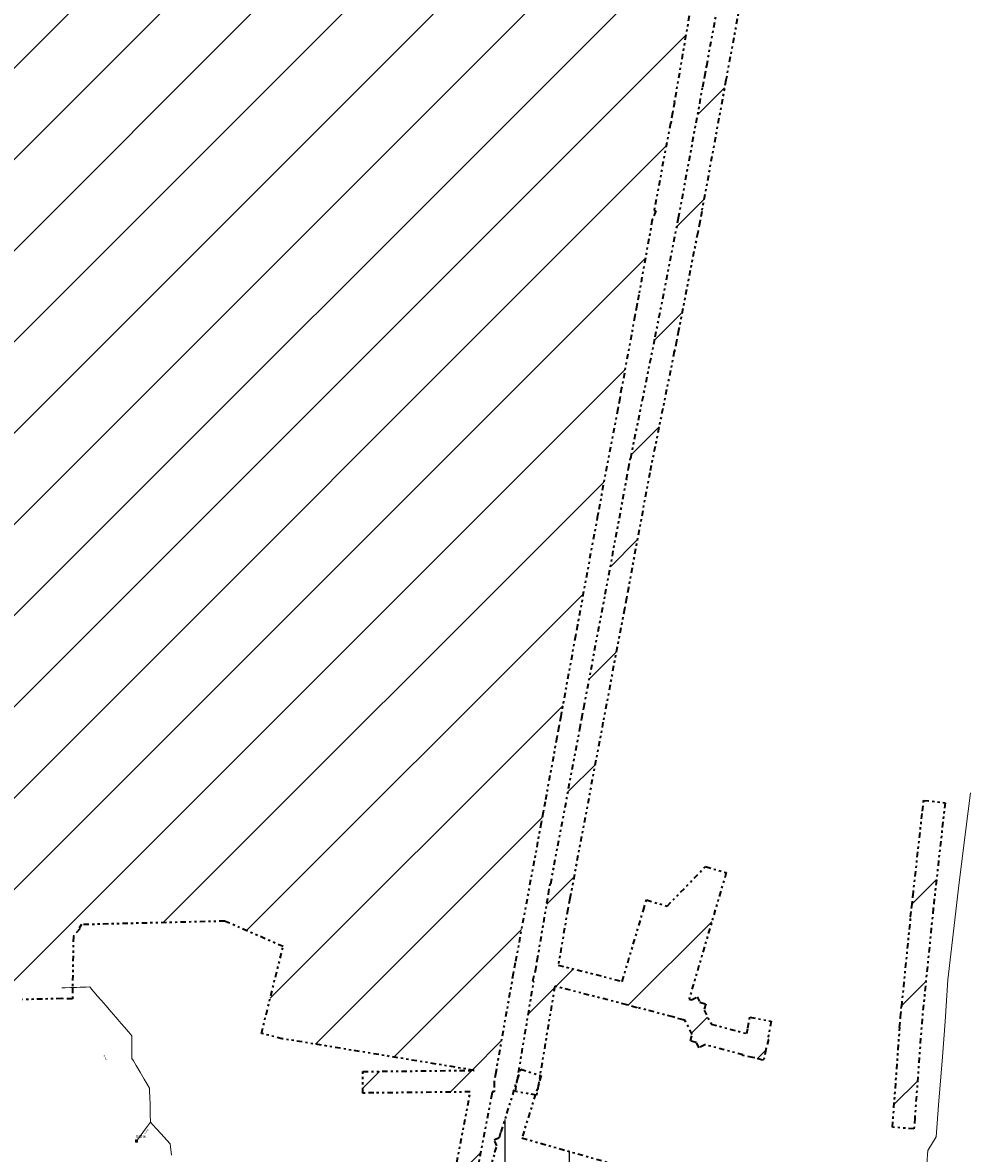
# Model space of a CAD drawing. Header units: metres. Extents: x 149823 to 166170, y 460676 to 475536.
# Tile 23 of 30: x 153946 to 154383, y 472823 to 473348. Entities that reach past the tile are written whole.
import ezdxf
from ezdxf.enums import TextEntityAlignment as Align
from ezdxf.lldxf.tags import DXFTag

# ---------------------------------------------------------------- set-up
doc = ezdxf.new("R2010")
doc.units = ezdxf.units.M
doc.linetypes.add('AL-TEKENBLADGRENS-SO', pattern=[11.5, 2.5, -1.5, 1, -1.5, 1, -1.5, 2.5])
doc.layers.add('2026 hatch', color=10, linetype='Continuous')
doc.layers.add('2028 hatch', color=160, linetype='Continuous')
for name, color, linetype, lineweight in [('B-OI-RI-PERSLEIDING-G', 210, 'RI-PERS-SO', 18), ('B-OI-RI-PERSLEIDING-T30', 210, 'Continuous', 35), ('B-OI-RI-PERSLEIDING_PUTNUMMER-T50', 210, 'Continuous', 50), ('B-OI-RI-PERSLEIDING_RIOOLPUT_POMPPUT-S-250', 210, 'Continuous', 18), ('X-XX-AL-TEKENBLADGRENS-CONTOUR_2026', 10, 'AL-TEKENBLADGRENS-SO', 35), ('X-XX-AL-TEKENBLADGRENS-CONTOUR_2028', 160, 'AL-TEKENBLADGRENS-SO', 35)]:
    doc.layers.add(name, color=color, linetype=linetype, lineweight=lineweight)
doc.styles.add('NLCS-ISO-M250-T30', font='NLCS-ISO.ttf', dxfattribs={"height": 0.75})
doc.styles.add('NLCS-ISO-M250-T50', font='NLCS-ISO.ttf', dxfattribs={"height": 1.25})
doc.styles.get("Standard").update_dxf_attribs({"font": 'simplex.shx'})
tags = doc.linetypes.add('RI-PERS-SO', pattern='A,7,-2,["P",Standard,S=1.8,R=0,X=-0.5,Y=-0.9],-2,7,-2,[102,NLCS.SHX,S=1,R=180,X=0,Y=0],-2', length=22).pattern_tags.tags
tags[6] = DXFTag(74, 10)
pattern_1 = [(225, (0, 0), (21.2047182, -21.2047182), [])]

# ---------------------------------------------------------------- blocks, each defined once
blk = doc.blocks.new('B-SRI-PUT_POMPPUT-SO')
for p, q in [((-1.7, -1), (0, 2)), ((0, 2), (1.7, -1)), ((1.7, -1), (-1.7, -1))]:
    blk.add_line(p, q)
blk.add_lwpolyline([(-2, -2), (2, -2), (2, 2), (-2, 2)], close=True)
blk.add_circle((0, 0), 2)

msp = doc.modelspace()

# ---------------------------------------------------------------- hatches: boundary and pattern name
at = {"layer": '2026 hatch', "transparency": 33554559}
h = msp.add_hatch(dxfattribs=at)
h.set_pattern_fill('ANSI31', color=256, scale=30, angle=225)
h.set_pattern_definition([(270, (0, 0), (30, -4e-15), [])])
h.paths.add_polyline_path([(153553.31, 472223.25), (153551.94, 472223.4), (153552.41, 472227.57), (153551.54, 472231.68), (153552.89, 472231.97), (153554.66, 472247.95), (153553.46, 472248.46), (153555.15, 472252.37), (153555.61, 472256.59), (153556.91, 472256.45), (153564.33, 472273.69), (153563.09, 472275.17), (153566.01, 472277.61), (153567.52, 472281.1), (153569.29, 472280.34), (153576.81, 472286.61), (153576.61, 472289.01), (153580.02, 472289.28), (153582.64, 472291.47), (153584.18, 472289.62), (153608.95, 472291.63), (153606.02, 472304.83), (153604.32, 472305.16), (153605.08, 472309.04), (153604.22, 472312.9), (153605.91, 472313.28), (153614.3, 472356.09), (153613.71, 472356.29), (153615.21, 472360.71), (153616.11, 472365.29), (153616.72, 472365.17), (153632.32, 472411.14), (153630.96, 472413.54), (153633.65, 472415.07), (153634.65, 472418), (153637.26, 472417.12), (153640.96, 472419.23), (153641.89, 472422.13), (153644.57, 472421.27), (153647.01, 472422.66), (153648.51, 472420.01), (153650.82, 472419.27), (153663.8, 472458.45), (153663.65, 472458.51), (153664.7, 472461.36), (153655.97, 472482.17), (153655.94, 472482.16), (153655.07, 472484.28), (153638.28, 472487.45), (153633.37, 472488.38), (153635.23, 472498.21), (153658.11, 472493.89), (153661.33, 472495.24), (153661.34, 472495.21), (153669.18, 472498.45), (153680.5, 472530.42), (153680.5, 472530.42), (153682.17, 472535.13), (153683.84, 472539.84), (153683.84, 472539.84), (153695.21, 472571.95), (153705.22, 472602.43), (153705.18, 472602.45), (153706.78, 472607.16), (153708.33, 472611.89), (153708.37, 472611.88), (153719.01, 472643.34), (153718.95, 472643.37), (153720.61, 472648.05), (153722.2, 472652.75), (153722.26, 472652.73), (153722.29, 472652.79), (153726.97, 472651.13), (153731.67, 472649.54), (153731.65, 472649.48), (153749.94, 472643), (153749.96, 472643.04), (153754.63, 472641.33), (153759.32, 472639.67), (153759.31, 472639.63), (153785.86, 472629.93), (153790.55, 472628.27), (153790.53, 472628.22), (153790.58, 472628.2), (153788.88, 472623.53), (153780.68, 472600.28), (153781.19, 472600.03), (153779.11, 472595.81), (153777.54, 472591.38), (153777.01, 472591.57), (153759.11, 472555.38), (153746.21, 472518.95), (153731.88, 472475.64), (153737.5, 472461.01), (153766.88, 472455.06), (153771.7, 472454.32), (153771.66, 472454.09), (153771.89, 472454.05), (153770.92, 472449.26), (153766.29, 472419.08), (153766.33, 472419.08), (153766.3, 472418.92), (153770.63, 472418.08), (153770.55, 472417.63), (153816.65, 472404.04), (153850.03, 472394.29), (153850.04, 472394.31), (153854.82, 472392.89), (153859.61, 472391.49), (153859.6, 472391.47), (153892.86, 472381.58), (153938.03, 472368.52), (153981.51, 472356.46), (154005.21, 472357.68), (154005.32, 472358.52), (154009.82, 472357.91), (154014.35, 472358.14), (154014.39, 472357.3), (154030.59, 472355.12), (154030.67, 472355.51), (154035.35, 472354.47), (154040.09, 472353.83), (154040.04, 472353.43), (154063.85, 472348.13), (154071.61, 472388.39), (154079.14, 472429.15), (154078.87, 472429.22), (154079.86, 472433.27), (154079.78, 472433.28), (154080.72, 472438.13), (154081.54, 472443), (154081.66, 472442.98), (154088.12, 472476.17), (154094.93, 472517.41), (154094.83, 472517.43), (154095.73, 472522.29), (154096.54, 472527.18), (154096.64, 472527.16), (154104.21, 472567.9), (154112.01, 472611.13), (154111.99, 472611.13), (154112.03, 472611.37), (154111.8, 472611.42), (154112.91, 472616.16), (154113.78, 472620.96), (154113.79, 472620.95), (154119.38, 472651.34), (154119.34, 472651.34), (154120.28, 472656.24), (154121.18, 472661.14), (154121.21, 472661.13), (154127.52, 472694.08), (154127.46, 472694.09), (154128.45, 472698.96), (154129.38, 472703.84), (154129.45, 472703.82), (154132.54, 472718.95), (154131.26, 472719.73), (154133.41, 472723.24), (154134.24, 472727.28), (154135.7, 472726.98), (154138.54, 472731.61), (154102.09, 472740.12), (154098.08, 472711.07), (154097.95, 472709.18), (154097.61, 472704.19), (154087.63, 472704.88), (154087.79, 472707.27), (154087.46, 472707.32), (154088.13, 472712.1), (154088.46, 472716.91), (154088.79, 472716.89), (154092.31, 472742.4), (154091.88, 472742.5), (154092.97, 472747.15), (154093.62, 472751.87), (154094.05, 472751.81), (154094.15, 472752.24), (154098.8, 472751.16), (154103.53, 472750.5), (154103.46, 472750.07), (154136.56, 472742.34), (154142.5, 472769.02), (154143.58, 472773.9), (154150.95, 472772.26), (154152.74, 472779.77), (154152.48, 472779.85), (154153.86, 472784.51), (154154.98, 472789.24), (154155.24, 472789.18), (154165.34, 472823.36), (154165.27, 472823.39), (154166.2, 472826.36), (154164.93, 472829.22), (154167.37, 472830.3), (154168.1, 472832.86), (154168.14, 472832.84), (154168.15, 472832.89), (154168.22, 472832.87), (154175.79, 472857.22), (154177.27, 472861.99), (154186.82, 472859.02), (154177.83, 472830.08), (154218.92, 472818.36), (154263.18, 472806.95), (154304.61, 472796.46), (154304.62, 472796.5), (154309.44, 472795.24), (154314.26, 472794.02), (154314.25, 472793.98), (154352.42, 472783.97), (154356.93, 472783.68), (154356.87, 472782.82), (154357.95, 472782.54), (154362.79, 472781.29), (154360.29, 472771.61), (154356.23, 472772.66), (154353.1, 472723.14), (154353.15, 472723.14), (154353.09, 472722.34), (154353.87, 472722.14), (154352.76, 472717.74), (154352.47, 472713.2), (154352.43, 472713.21), (154349.84, 472677.1), (154349.48, 472672.11), (154337.02, 472615.53), (154337.06, 472611.36), (154337.1, 472606.95), (154337.34, 472581.3), (154338.6, 472581.18), (154343.57, 472580.68), (154342.58, 472570.73), (154336.8, 472571.3), (154336.79, 472571.25), (154336.57, 472571.27), (154330.11, 472530.23), (154324.17, 472487.81), (154324.18, 472487.81), (154323.48, 472482.86), (154322.79, 472477.91), (154322.79, 472477.91), (154317.8, 472442.4), (154317.83, 472442.4), (154317.1, 472437.47), (154316.45, 472432.81), (154316.74, 472432.78), (154310.43, 472384.06), (154310.48, 472384.05), (154310.44, 472383.73), (154311.04, 472383.58), (154311, 472383.44), (154312.16, 472383.11), (154316.97, 472381.76), (154314.26, 472372.13), (154309.02, 472373.61), (154303.47, 472334.06), (154303.48, 472334.06), (154302.78, 472329.11), (154302.09, 472324.16), (154302.08, 472324.16), (154298.39, 472298.06), (154297.69, 472293.11), (154287.79, 472294.51), (154237.45, 472302.12), (154227.58, 472303.75), (154166.2, 472316.33), (154159.48, 472266.84), (154156.77, 472247.6), (154156.82, 472247.6), (154156.08, 472242.68), (154155.38, 472237.75), (154155.33, 472237.76), (154149.41, 472198.6), (154194.01, 472188.27), (154194.01, 472188.28), (154198.87, 472187.14), (154203.74, 472186.02), (154203.73, 472186.01), (154231.04, 472179.61), (154231.05, 472179.63), (154235.9, 472178.48), (154240.76, 472177.34), (154240.76, 472177.32), (154272.3, 472169.84), (154272.38, 472170.1), (154277.04, 472168.72), (154281.77, 472167.59), (154281.71, 472167.33), (154282.92, 472166.97), (154280.07, 472157.38), (154274.46, 472159.05), (154233.61, 472168.74), (154196.6, 472177.41), (154148.47, 472188.55), (154146.44, 472148.3), (154146.49, 472148.3), (154146.19, 472143.33), (154145.94, 472138.36), (154145.89, 472138.37), (154143.74, 472102.7), (154141.82, 472067.31), (154190.53, 472071.98), (154228.84, 472082.64), (154259.95, 472098.56), (154260.48, 472101.11), (154263.65, 472100.46), (154266.53, 472101.93), (154267.72, 472099.61), (154270.27, 472099.08), (154269.61, 472095.91), (154271.08, 472093.03), (154268.76, 472091.84), (154264.76, 472072.58), (154262.23, 472058.07), (154251.73, 472010.93), (154250.65, 472006.05), (154240.88, 472008.22), (154252.42, 472060.01), (154254.94, 472074.46), (154257.33, 472085.99), (154236.57, 472075.37), (154236.82, 472074.48), (154232.49, 472073.28), (154228.49, 472071.23), (154228.07, 472072.05), (154196.83, 472063.36), (154196.9, 472062.55), (154192.37, 472062.11), (154187.97, 472060.89), (154187.76, 472061.67), (154141.28, 472057.21), (154141.24, 472056.52), (154136.71, 472056.77), (154070.76, 472050.19), (154070.75, 472049.6), (154066.06, 472049.72), (154061.4, 472049.25), (154061.34, 472049.84), (154058.95, 472049.9), (154057.09, 472040.78), (154024.18, 472047.48), (154023.4, 472044.13), (154022.82, 472041.62), (154022.47, 472039.55), (154022.34, 472039.58), (154022.27, 472039.26), (154017.07, 472040.47), (154008.92, 472041.85), (154008.89, 472041.69), (154008.81, 472041.7), (154008.79, 472041.63), (154004.03, 472042.68), (153999.23, 472043.5), (153999.26, 472043.66), (153972.38, 472049.16), (153972.38, 472049.14), (153967.5, 472050.17), (153962.61, 472051.17), (153962.62, 472051.19), (153917.77, 472060.62), (153871.1, 472070.13), (153843.95, 472060.22), (153840.23, 472057.54), (153836.17, 472054.62), (153830.33, 472062.73), (153835.59, 472066.52), (153835.18, 472067.66), (153839.23, 472069.14), (153842.72, 472071.66), (153843.43, 472070.67), (153866.37, 472079.05), (153866.81, 472081.21), (153870.32, 472080.49), (153873.69, 472081.72), (153874.45, 472079.65), (153914.91, 472071.41), (153914.92, 472071.44), (153919.79, 472070.42), (153924.68, 472069.42), (153924.67, 472069.39), (153969.53, 472059.96), (154001.14, 472053.48), (154001.65, 472055.87), (154002.69, 472060.76), (154012.47, 472058.69), (154011.15, 472052.47), (154011.19, 472052.46), (154011.01, 472051.64), (154014.57, 472051.04), (154015.34, 472054.33), (154015.43, 472054.97), (154015.68, 472056.38), (154015.8, 472061.01), (154016.45, 472060.99), (154020.51, 472085.71), (154015.01, 472089.13), (153969.62, 472097.78), (153969.38, 472097.1), (153965.03, 472098.65), (153960.5, 472099.52), (153960.63, 472100.22), (153920.83, 472114.37), (153920.49, 472113.74), (153916.43, 472115.94), (153912.08, 472117.48), (153912.32, 472118.16), (153872.38, 472139.73), (153871.12, 472138.69), (153868.56, 472141.79), (153865.01, 472143.7), (153865.79, 472145.14), (153835.54, 472181.69), (153807.26, 472211.62), (153806.16, 472211.05), (153804.19, 472214.87), (153801.24, 472217.99), (153802.13, 472218.84), (153798.37, 472226.12), (153796.79, 472225.95), (153796.37, 472229.99), (153794.5, 472233.59), (153795.91, 472234.32), (153792.38, 472267.83), (153791.85, 472272.8), (153801.8, 472273.85), (153806.11, 472232.91), (153812.42, 472220.72), (153839.7, 472191.84), (153839.95, 472192.05), (153843.03, 472188.32), (153846.35, 472184.81), (153846.12, 472184.59), (153875.02, 472149.66), (153920.51, 472125.1), (153967.66, 472108.33), (154014.43, 472099.42), (154015.26, 472100.76), (154018.71, 472098.61), (154022.48, 472097.89), (154028.25, 472133.69), (154028.25, 472133.69), (154029.04, 472138.63), (154029.84, 472143.56), (154029.84, 472143.56), (154037.62, 472191.6), (154044.01, 472232.77), (154043.98, 472232.77), (154044.77, 472237.7), (154045.54, 472242.62), (154045.57, 472242.62), (154051.71, 472280.76), (154051.62, 472280.78), (154052.5, 472285.65), (154053.29, 472290.54), (154053.38, 472290.53), (154061.99, 472338.16), (154061.93, 472338.17), (154061.96, 472338.31), (154033.59, 472344.62), (154009.4, 472347.88), (153984.81, 472346.62), (153984.44, 472345.27), (153980.4, 472346.39), (153976.22, 472346.18), (153976.14, 472347.57), (153940.1, 472357.57), (153940.09, 472357.52), (153935.31, 472358.9), (153930.52, 472360.23), (153930.53, 472360.28), (153894.83, 472370.6), (153894.82, 472370.56), (153890.04, 472371.98), (153885.26, 472373.37), (153885.27, 472373.4), (153851.99, 472383.3), (153818.63, 472393.05), (153818.62, 472393.04), (153813.83, 472394.45), (153809.04, 472395.85), (153809.04, 472395.86), (153764.7, 472408.93), (153757.79, 472365.75), (153750.87, 472315.83), (153753.78, 472271.82), (153763.4, 472232.35), (153764.58, 472227.5), (153754.87, 472225.13), (153696.12, 472204.27), (153693.3, 472203.51), (153689.3, 472202.43), (153669.56, 472197.12), (153669.5, 472195.78), (153665.28, 472195.96), (153661.2, 472194.87), (153660.85, 472196.16), (153643.87, 472196.9), (153642.69, 472195.1), (153639.66, 472197.08), (153636.04, 472197.24), (153636.13, 472199.4), (153633.56, 472201.09), (153632.13, 472199.12), (153633.01, 472197.35), (153629.63, 472195.67), (153627.42, 472192.62), (153625.82, 472193.78), (153610.99, 472186.42), (153611.2, 472185.15), (153607, 472184.44), (153603.19, 472182.55), (153602.61, 472183.7), (153585.94, 472180.9), (153584.78, 472178.67), (153581.84, 472180.21), (153578.56, 472179.66), (153578.15, 472182.14), (153563.63, 472189.74), (153560.5, 472189.08), (153559.95, 472191.66), (153557.61, 472192.89), (153559.1, 472195.73)])
h.paths.add_polyline_path([(154129.29, 472442.7), (154174.29, 472442.7), (154174.29, 472461.45), (154129.29, 472461.45)], flags=24)
h.paths.add_polyline_path([(154041.46, 472424.62), (154295.84, 472424.62), (154295.84, 472449), (154041.46, 472449)], flags=25)
at = {"layer": '2028 hatch', "transparency": 33554559}
h = msp.add_hatch(dxfattribs=at)
h.set_pattern_fill('ANSI31', color=256, scale=29.988, angle=180)
h.set_pattern_definition(pattern_1)
h.paths.add_polyline_path([(154182.96, 472903.14), (154184.15, 472907.78), (154184.94, 472912.5), (154184.95, 472912.49), (154190.15, 472943.3), (154190.99, 472948.23), (154191.22, 472948.2), (154204.76, 473020.2), (154204.76, 473020.2), (154205.69, 473025.11), (154206.61, 473030.03), (154206.61, 473030.03), (154216.56, 473082.73), (154226.52, 473136.27), (154226.44, 473136.28), (154227.43, 473141.14), (154228.33, 473146.02), (154228.41, 473146.01), (154239.8, 473202.33), (154250.65, 473257.61), (154261.89, 473318.56), (154261.89, 473318.56), (154262.8, 473323.48), (154263.71, 473328.39), (154263.71, 473328.39), (154272.23, 473374.54), (154280.51, 473420.97), (154280.39, 473420.99), (154281.55, 473426.84), (154282.26, 473430.83), (154282.34, 473430.82), (154291.48, 473476.8), (154291.42, 473476.82), (154292.45, 473481.67), (154293.42, 473486.54), (154293.48, 473486.53), (154294.84, 473492.93), (154307.21, 473552.53), (154310.29, 473567.51), (154310.03, 473567.58), (154311.2, 473572.01), (154316.33, 473625.54), (154315.94, 473625.61), (154316.79, 473630.32), (154317.25, 473635.09), (154317.65, 473635.05), (154325.93, 473680.8), (154325.92, 473680.81), (154326.82, 473685.72), (154327.71, 473690.63), (154327.72, 473690.63), (154336.87, 473740.37), (154345.53, 473790.04), (154345.33, 473790.09), (154346.37, 473794.87), (154347.21, 473799.69), (154347.41, 473799.66), (154355.38, 473836.29), (154355.24, 473836.32), (154356.43, 473841.1), (154357.05, 473843.98), (154356.78, 473844.07), (154358.26, 473848.54), (154365.62, 473884.34), (154365.58, 473884.35), (154366.62, 473889.22), (154367.62, 473894.09), (154367.66, 473894.09), (154377.33, 473939.24), (154377.14, 473939.29), (154378.36, 473944.03), (154379.38, 473948.82), (154379.58, 473948.78), (154387.95, 473981.22), (154387.54, 473981.37), (154387.66, 473981.7), (154387.34, 473981.85), (154389.19, 473986.05), (154390.34, 473990.49), (154390.75, 473990.38), (154390.9, 473990.79), (154391.23, 473990.67), (154400.76, 474012.25), (154399.88, 474015.3), (154402.44, 474016.04), (154403.52, 474018.48), (154403.92, 474018.3), (154403.44, 474020.44), (154435.39, 474068.32), (154473.82, 474079.36), (154513.3, 474091.13), (154546.36, 474115.43), (154557.61, 474127.76), (154568.2, 474144.49), (154579.72, 474174.15), (154595.14, 474217.86), (154596.81, 474222.57), (154615.57, 474222.7), (154625.08, 474219.59), (154665.46, 474198.69), (154664.1, 474200.13), (154666.85, 474202.71), (154669.95, 474205.62), (154671.52, 474207.11), (154675.17, 474210.53), (154682.02, 474203.25), (154675.49, 474197.11), (154676.91, 474190.27), (154713.6, 474150.7), (154713.61, 474150.71), (154716.99, 474147.05), (154720.39, 474143.4), (154720.38, 474143.39), (154720.39, 474143.38), (154720.38, 474143.37), (154750.51, 474110.71), (154750.52, 474110.72), (154753.89, 474107.05), (154757.28, 474103.39), (154757.27, 474103.38), (154757.28, 474103.37), (154757.27, 474103.36), (154778.94, 474079.75), (154782.32, 474076.06), (154791.21, 474061.63), (154791.37, 474061.47), (154791.55, 474061.62), (154794.73, 474057.92), (154805.5, 474046.57), (154809.04, 474043.24), (154808.92, 474043.11), (154840.45, 474011.22), (154844.15, 474008.36), (154843.77, 474007.87), (154844.2, 474007.43), (154840.88, 474004.15), (154826.36, 473985.39), (154843.99, 473953.05), (154846.92, 473951.98), (154845.98, 473949.41), (154847.29, 473947), (154844.56, 473945.51), (154842.07, 473938.68), (154843.33, 473936.1), (154840.65, 473934.79), (154839.63, 473931.99), (154836.92, 473932.98), (154830.9, 473930.04), (154830.01, 473927.31), (154827.18, 473928.23), (154824.5, 473926.93), (154823.24, 473929.52), (154807.39, 473934.69), (154801.74, 473917.26), (154800.2, 473912.5), (154790.69, 473915.58), (154724.04, 473929.41), (154720.92, 473919.91), (154666.23, 473937.9), (154622.82, 473951.87), (154623.17, 473937.81), (154623.97, 473937.69), (154623.29, 473933.19), (154623.4, 473928.63), (154622.59, 473928.61), (154621.13, 473919), (154617.24, 473876.22), (154617.31, 473876.22), (154617.06, 473873.8), (154618.87, 473872.19), (154616.65, 473869.67), (154616.34, 473866.33), (154616.28, 473866.33), (154613.28, 473837.62), (154614.22, 473837.56), (154613.59, 473827.58), (154612.46, 473827.66), (154612.19, 473822.96), (154613.01, 473822.76), (154611.91, 473818.35), (154611.65, 473813.82), (154610.8, 473813.87), (154610.21, 473811.49), (154610.21, 473811.49), (154609, 473806.64), (154607.8, 473801.79), (154607.8, 473801.79), (154606.69, 473797.33), (154606.87, 473797.28), (154606.34, 473795.45), (154606.68, 473795.34), (154605.23, 473790.92), (154604.41, 473786.34), (154603.77, 473786.45), (154592.33, 473751.45), (154592.34, 473751.45), (154590.78, 473746.71), (154589.23, 473741.96), (154589.22, 473741.97), (154578.32, 473708.94), (154579.32, 473708.28), (154576.93, 473704.69), (154572.63, 473691.42), (154572.66, 473691.41), (154571.09, 473686.67), (154569.56, 473681.93), (154569.53, 473681.94), (154561.54, 473657.82), (154547.47, 473614.73), (154548.02, 473614.46), (154546, 473610.25), (154544.55, 473605.8), (154543.97, 473605.99), (154537.64, 473592.73), (154537.8, 473592.65), (154535.56, 473588.37), (154533.62, 473583.95), (154533.47, 473584.01), (154533.4, 473583.87), (154533.24, 473583.95), (154528.72, 473575.33), (154527.59, 473571.04), (154527.38, 473571.09), (154511.63, 473520.66), (154511.66, 473520.65), (154510.16, 473515.92), (154508.72, 473511.17), (154508.68, 473511.19), (154508.66, 473511.14), (154508.64, 473511.15), (154498.96, 473480.75), (154486.53, 473435.3), (154486.74, 473418.11), (154521.7, 473410.19), (154521.79, 473410.49), (154526.43, 473409.12), (154531.15, 473408.06), (154531.09, 473407.75), (154551.87, 473401.63), (154551.87, 473401.63), (154551.88, 473401.62), (154551.88, 473401.63), (154556.67, 473400.21), (154561.46, 473398.8), (154561.46, 473398.8), (154594.55, 473389.04), (154594.56, 473389.05), (154594.78, 473388.98), (154594.86, 473389.2), (154599.46, 473387.59), (154604.14, 473386.21), (154604.14, 473386.21), (154604.14, 473386.21), (154604.08, 473385.98), (154622.11, 473379.67), (154626.03, 473378.3), (154628.95, 473377.28), (154684.39, 473385.25), (154685.82, 473390.04), (154695.4, 473387.2), (154732.59, 473376.84), (154742.17, 473373.99), (154798.11, 473354.97), (154807.63, 473351.91), (154789.66, 473296), (154788.27, 473291.26), (154788.15, 473291.29), (154788.12, 473291.18), (154783.41, 473292.69), (154723.27, 473310.43), (154723.27, 473310.42), (154723.25, 473310.43), (154723.24, 473310.41), (154718.47, 473311.85), (154713.69, 473313.26), (154713.69, 473313.27), (154713.68, 473313.28), (154713.69, 473313.29), (154676.51, 473324.5), (154676.42, 473324.25), (154671.86, 473325.9), (154667.2, 473327.28), (154667.21, 473327.3), (154667.19, 473327.31), (154667.26, 473327.56), (154640.52, 473337.24), (154638.13, 473335.92), (154636.61, 473338.66), (154633.67, 473339.72), (154634.6, 473342.28), (154619.13, 473370.12), (154601.23, 473376.38), (154585.47, 473323.18), (154584.05, 473318.39), (154574.46, 473321.23), (154541.4, 473330.99), (154531.81, 473333.83), (154471.34, 473354.93), (154470.07, 473350.1), (154460.4, 473352.65), (154476.78, 473414.72), (154476.57, 473432.11), (154468.12, 473434.42), (154463.3, 473435.74), (154465.93, 473445.38), (154478.02, 473442.08), (154480.01, 473449.37), (154477.93, 473448.29), (154471.07, 473450.19), (154466.26, 473451.52), (154468.93, 473461.16), (154476.15, 473459.16), (154488.59, 473506.33), (154489.86, 473511.16), (154491.62, 473516.1), (154488.56, 473517.27), (154433.17, 473533.93), (154377.94, 473549.59), (154319.97, 473564.94), (154318.01, 473555.4), (154318.02, 473555.4), (154317.01, 473550.51), (154316, 473545.62), (154315.99, 473545.62), (154305.64, 473495.75), (154305.67, 473495.75), (154304.63, 473490.87), (154303.62, 473485.99), (154303.59, 473485.99), (154302.24, 473479.66), (154291.38, 473424.99), (154282.95, 473377.66), (154282.98, 473377.66), (154282.07, 473372.76), (154281.2, 473367.85), (154281.17, 473367.85), (154272.63, 473321.66), (154261.38, 473260.63), (154261.43, 473260.62), (154260.48, 473255.74), (154259.58, 473250.86), (154259.52, 473250.87), (154250.57, 473205.27), (154250.59, 473205.26), (154249.61, 473200.38), (154248.65, 473195.48), (154248.62, 473195.49), (154237.24, 473139.24), (154227.3, 473085.8), (154227.32, 473085.79), (154226.39, 473080.89), (154225.48, 473075.98), (154225.46, 473075.98), (154215.51, 473023.26), (154200.09, 472941.27), (154199.16, 472936.35), (154199.12, 472936.36), (154194.75, 472910.44), (154224.29, 472902.86), (154224.3, 472902.89), (154224.45, 472902.85), (154234.3, 472935.89), (154235.73, 472940.68), (154245.31, 472937.82), (154263.17, 472956.18), (154272.76, 472953.37), (154255.51, 472894.57), (154256.57, 472894.27), (154259.27, 472895.65), (154260.56, 472893.14), (154263.28, 472892.37), (154262.45, 472889.45), (154265.77, 472882.97), (154282.38, 472878.54), (154282.88, 472881.22), (154283.8, 472886.13), (154293.63, 472884.3), (154292.08, 472875.96), (154292.43, 472875.86), (154291.19, 472871.22), (154290.31, 472866.49), (154289.95, 472866.56), (154289.86, 472866.2), (154285.21, 472867.44), (154280.48, 472868.32), (154280.55, 472868.68), (154262.9, 472873.38), (154260.16, 472871.98), (154258.9, 472874.45), (154256.21, 472875.17), (154257.01, 472878.14), (154253.64, 472884.7), (154252.7, 472884.97), (154252.69, 472884.93), (154247.95, 472886.32), (154231.27, 472890.72), (154231.22, 472890.56), (154226.52, 472891.97), (154193.09, 472900.55), (154185.5, 472854.91), (154184.67, 472849.98), (154174.81, 472851.62), (154183.3, 472902.64), (154183.29, 472902.65), (154183.35, 472903.04)])
h.paths.add_polyline_path([(154478.36, 473637.98), (154525.86, 473637.98), (154525.86, 473656.73), (154478.36, 473656.73)], flags=24)
h.paths.add_polyline_path([(154406.3, 473618.91), (154658.17, 473618.91), (154658.17, 473643.29), (154406.3, 473643.29)], flags=24)
h = msp.add_hatch(dxfattribs=at)
h.set_pattern_fill('ANSI31', color=256, scale=29.988, angle=180)
h.set_pattern_definition(pattern_1)
h.paths.add_polyline_path([(154066.47, 472876.2), (154056.77, 472878.62), (154066.83, 472919.03), (154041.94, 472929.86), (154039.63, 472930.82), (153973.14, 472929.19), (153972.03, 472927.56), (153972.34, 472927.31), (153969.38, 472923.66), (153968.96, 472899.81), (153969.07, 472894.92), (153968.87, 472894.91), (153968.87, 472894.71), (153963.97, 472894.8), (153945.69, 472894.37), (153942.36, 472892.53), (153941.4, 472894.27), (153939.44, 472894.22), (153939.35, 472897.97), (153927.72, 472919.01), (153927.52, 472918.91), (153925.36, 472923.29), (153923, 472927.57), (153923.19, 472927.68), (153914.09, 472946.1), (153896.33, 472936.21), (153896.34, 472936.19), (153891.98, 472933.78), (153887.62, 472931.35), (153887.61, 472931.37), (153865.99, 472919.42), (153865.97, 472917.34), (153863.86, 472917.36), (153862.79, 472915.55), (153860.94, 472916.64), (153859.06, 472915.6), (153858.05, 472917.42), (153808.54, 472917.9), (153776.58, 472900.9), (153775.12, 472847.5), (153774.98, 472842.51), (153764.99, 472842.78), (153766.58, 472901.15), (153724.68, 472926.09), (153721.04, 472926.11), (153721.05, 472928.25), (153719.22, 472929.34), (153721.08, 472932.47), (153721.26, 472958.59), (153721.17, 472958.59), (153721.29, 472963.55), (153721.32, 472968.5), (153721.41, 472968.5), (153722.03, 472994.39), (153720.01, 472996.4), (153722.13, 472998.53), (153722.2, 473001.54), (153725.05, 473001.47), (153746.46, 473022.98), (153746.86, 473025.8), (153746.26, 473045.63), (153745.97, 473045.63), (153746.11, 473050.57), (153745.96, 473055.43), (153746.24, 473055.43), (153746.92, 473080.37), (153742.42, 473080.8), (153737.6, 473080.92), (153737.61, 473081.26), (153737.26, 473081.3), (153737.73, 473086.1), (153738.17, 473104.1), (153738.27, 473108.24), (153738.35, 473111.15), (153741.29, 473111.08), (153755.91, 473124.89), (153758.93, 473127.73), (153761, 473129.69), (153780.79, 473159.35), (153780.69, 473169.35), (153790.95, 473243.72), (153791.15, 473244.13), (153790.76, 473244.38), (153793.27, 473248.42), (153814.6, 473291.63), (153814.6, 473291.63), (153816.82, 473296.11), (153819.03, 473300.6), (153819.03, 473300.6), (153838.97, 473340.92), (153838.92, 473340.95), (153841.12, 473345.28), (153845.52, 473355.32), (153833.52, 473388.15), (153830.81, 473389.54), (153832.09, 473392.04), (153831.13, 473394.69), (153833.98, 473395.73), (153857.12, 473440.92), (153856.19, 473443.65), (153859.01, 473444.61), (153860.37, 473447.26), (153862.93, 473445.95), (153900.61, 473513.42), (153873.35, 473526.15), (153868.83, 473528.28), (153873.11, 473537.32), (153929.98, 473510.45), (153982.62, 473485.88), (154035.42, 473461.46), (154039.95, 473459.55), (154039.88, 473459.4), (154040.03, 473459.33), (154037.96, 473454.87), (154045.13, 473452.92), (154045.21, 473452.88), (154045.25, 473452.96), (154049.76, 473450.92), (154079.25, 473438.2), (154079.28, 473438.28), (154083.8, 473436.24), (154088.36, 473434.28), (154088.33, 473434.2), (154118.29, 473420.7), (154159.79, 473402.54), (154159.81, 473402.58), (154159.99, 473402.5), (154160.07, 473402.67), (154160.5, 473402.46), (154181.88, 473436.47), (154184.02, 473440.73), (154184.42, 473440.53), (154184.66, 473440.91), (154188.7, 473438.37), (154211.84, 473426.73), (154216.3, 473424.48), (154211.81, 473415.55), (154188.05, 473427.5), (154169.62, 473398.18), (154203.3, 473383.1), (154253.43, 473366.54), (154257.99, 473365.76), (154257.88, 473365.08), (154258.54, 473364.86), (154257.08, 473360.47), (154248.65, 473311.37), (154248.73, 473311.35), (154247.81, 473306.48), (154246.97, 473301.6), (154246.89, 473301.61), (154239.27, 473261.29), (154240.01, 473261.01), (154238.41, 473256.75), (154232.13, 473221.91), (154232.14, 473221.91), (154231.24, 473217), (154230.35, 473212.09), (154230.33, 473212.09), (154224.16, 473178.66), (154224.18, 473178.66), (154223.26, 473173.75), (154222.35, 473168.85), (154222.33, 473168.85), (154213.02, 473119.46), (154203.63, 473068.36), (154203.71, 473068.34), (154202.73, 473063.49), (154195.88, 473026), (154195.88, 473025.99), (154194.98, 473021.08), (154194.08, 473016.16), (154194.08, 473016.16), (154188.6, 472986.34), (154188.61, 472986.33), (154187.7, 472981.42), (154186.79, 472976.51), (154186.79, 472976.51), (154174.71, 472911.4), (154173.8, 472906.49), (154173.79, 472906.49), (154165.66, 472860.51), (154165.73, 472860.5), (154164.88, 472856.08), (154164.93, 472851.57), (154164.08, 472851.57), (154163.89, 472850.46), (154163.82, 472850.47), (154156.65, 472812.81), (154155.72, 472807.9), (154145.9, 472809.77), (154153.83, 472851.46), (154108.97, 472850.98), (154103.97, 472850.93), (154103.87, 472860.93), (154155.68, 472861.48)])
h = msp.add_hatch(dxfattribs=at)
h.set_pattern_fill('ANSI31', color=256, scale=29.988, angle=180)
h.set_pattern_definition(pattern_1)
h.paths.add_polyline_path([(154353.83, 472886.28), (154354.19, 472891.2), (154354.33, 472891.19), (154358.53, 472932.75), (154358.48, 472932.75), (154359.03, 472937.69), (154359.53, 472942.64), (154359.58, 472942.64), (154363.97, 472981.99), (154364.52, 472986.96), (154374.46, 472985.85), (154368.98, 472936.64), (154363.79, 472885.4), (154360.38, 472839.28), (154360.01, 472834.3), (154350.04, 472835.03), (154353.46, 472881.36), (154353.33, 472881.37)])

# ---------------------------------------------------------------- linework, layer by layer
at = {"layer": 'B-OI-RI-PERSLEIDING-G'}
for points in [[(154386.34, 472990.47), (154382.99, 472964.9), (154380.79, 472946.11), (154378.28, 472924.72), (154375.81, 472903.6), (154374.53, 472884.25), (154373.23, 472867.73), (154371.47, 472845.23), (154370.32, 472830.55)], [(154005.26, 472837.43), (154005.14, 472841.12), (154005, 472845.67), (154004.9, 472849.05), (154004.82, 472851.6), (154004.77, 472853.15), (154003.65, 472855.05), (154002.28, 472857.38), (154000.4, 472860.59), (153998.54, 472863.76), (153997.29, 472865.89), (153996.63, 472867.01), (153996.62, 472869.25), (153996.62, 472871.7), (153996.63, 472874), (153996.63, 472875.99), (153996.63, 472877.5), (153995.03, 472879.35), (153993.18, 472881.5), (153991.63, 472883.29), (153990.11, 472885.05), (153989.16, 472886.15), (153987.03, 472888.61), (153984.4, 472891.65), (153982.23, 472894.17), (153980.51, 472896.16), (153979.03, 472897.86), (153977.86, 472899.21), (153976.98, 472900.24), (153975.3, 472900.18), (153972.51, 472900.09), (153970.81, 472900.03), (153968.07, 472899.94), (153965.6, 472899.85), (153963.96, 472899.8)], [(153998.73, 472828.62), (154000.43, 472830.93), (154002.9, 472834.3), (154005.26, 472837.43)], [(154015.03, 472822), (154014.52, 472825.91), (154014.35, 472827.28), (154012.81, 472829.01), (154010.2, 472831.93), (154008.03, 472834.36), (154006.36, 472836.23), (154005.26, 472837.43)], [(154319.6, 472379.69), (154327.83, 472457.84), (154340.78, 472549.58), (154350.95, 472631.58), (154358.61, 472719.91), (154362.33, 472768.43), (154366.42, 472824.17), (154370.32, 472830.55)]]:
    msp.add_lwpolyline(points, dxfattribs=at)
at = {"layer": 'X-XX-AL-TEKENBLADGRENS-CONTOUR_2026'}
msp.add_lwpolyline([(154155.24, 472789.18), (154165.34, 472823.36), (154165.27, 472823.39), (154166.2, 472826.36), (154164.93, 472829.22), (154167.37, 472830.3), (154168.1, 472832.86), (154168.14, 472832.84), (154168.15, 472832.89), (154168.22, 472832.87), (154175.79, 472857.22), (154177.27, 472861.99), (154186.82, 472859.02), (154177.83, 472830.08), (154218.92, 472818.36)], dxfattribs=at)
msp.add_lwpolyline([(154155.24, 472789.18), (154165.34, 472823.36), (154165.27, 472823.39), (154166.2, 472826.36), (154164.93, 472829.22), (154167.37, 472830.3), (154168.1, 472832.86), (154168.14, 472832.84), (154168.15, 472832.89), (154168.22, 472832.87), (154175.79, 472857.22), (154177.27, 472861.99), (154186.82, 472859.02), (154177.83, 472830.08), (154218.92, 472818.36)], dxfattribs=at)
at = {"layer": 'X-XX-AL-TEKENBLADGRENS-CONTOUR_2028'}
for points in [[(154281.17, 473367.85), (154272.63, 473321.66), (154261.38, 473260.63), (154261.43, 473260.62), (154260.48, 473255.74), (154259.58, 473250.86), (154259.52, 473250.87), (154250.57, 473205.27), (154250.59, 473205.26), (154249.61, 473200.38), (154248.65, 473195.48), (154248.62, 473195.49), (154237.24, 473139.24), (154227.3, 473085.8), (154227.32, 473085.79), (154226.39, 473080.89), (154225.48, 473075.98), (154225.46, 473075.98), (154215.51, 473023.26), (154200.09, 472941.27), (154199.16, 472936.35), (154199.12, 472936.36), (154194.75, 472910.44), (154224.29, 472902.86), (154224.3, 472902.89), (154224.45, 472902.85), (154234.3, 472935.89), (154235.73, 472940.68), (154245.31, 472937.82), (154263.17, 472956.18), (154272.76, 472953.37), (154255.51, 472894.57), (154256.57, 472894.27), (154259.27, 472895.65), (154260.56, 472893.14), (154263.28, 472892.37), (154262.45, 472889.45), (154265.77, 472882.97), (154282.38, 472878.54), (154282.88, 472881.22), (154283.8, 472886.13), (154293.63, 472884.3), (154292.08, 472875.96), (154292.43, 472875.86), (154291.19, 472871.22), (154290.31, 472866.49), (154289.95, 472866.56), (154289.86, 472866.2), (154285.21, 472867.44), (154280.48, 472868.32), (154280.55, 472868.68), (154262.9, 472873.38), (154260.16, 472871.98), (154258.9, 472874.45), (154256.21, 472875.17), (154257.01, 472878.14), (154253.64, 472884.7), (154252.7, 472884.97), (154252.69, 472884.93), (154247.95, 472886.32), (154231.27, 472890.72), (154231.22, 472890.56), (154226.52, 472891.97), (154193.09, 472900.55), (154185.5, 472854.91), (154184.67, 472849.98), (154174.81, 472851.62), (154183.3, 472902.64), (154183.29, 472902.65), (154183.35, 472903.04), (154182.96, 472903.14), (154182.96, 472903.14), (154184.15, 472907.78), (154184.94, 472912.5), (154184.95, 472912.49), (154190.15, 472943.3), (154190.99, 472948.23), (154191.22, 472948.2), (154204.76, 473020.2), (154204.76, 473020.2), (154205.69, 473025.11), (154206.61, 473030.03), (154206.61, 473030.03), (154216.56, 473082.73), (154226.52, 473136.27), (154226.44, 473136.28), (154227.43, 473141.14), (154228.33, 473146.02), (154228.41, 473146.01), (154239.8, 473202.33), (154250.65, 473257.61), (154261.89, 473318.56), (154261.89, 473318.56), (154262.8, 473323.48), (154263.71, 473328.39), (154263.71, 473328.39), (154272.23, 473374.54)], [(154281.17, 473367.85), (154272.63, 473321.66), (154261.38, 473260.63), (154261.43, 473260.62), (154260.48, 473255.74), (154259.58, 473250.86), (154259.52, 473250.87), (154250.57, 473205.27), (154250.59, 473205.26), (154249.61, 473200.38), (154248.65, 473195.48), (154248.62, 473195.49), (154237.24, 473139.24), (154227.3, 473085.8), (154227.32, 473085.79), (154226.39, 473080.89), (154225.48, 473075.98), (154225.46, 473075.98), (154215.51, 473023.26), (154200.09, 472941.27), (154199.16, 472936.35), (154199.12, 472936.36), (154194.75, 472910.44), (154224.29, 472902.86), (154224.3, 472902.89), (154224.45, 472902.85), (154234.3, 472935.89), (154235.73, 472940.68), (154245.31, 472937.82), (154263.17, 472956.18), (154272.76, 472953.37), (154255.51, 472894.57), (154256.57, 472894.27), (154259.27, 472895.65), (154260.56, 472893.14), (154263.28, 472892.37), (154262.45, 472889.45), (154265.77, 472882.97), (154282.38, 472878.54), (154282.88, 472881.22), (154283.8, 472886.13), (154293.63, 472884.3), (154292.08, 472875.96), (154292.43, 472875.86), (154291.19, 472871.22), (154290.31, 472866.49), (154289.95, 472866.56), (154289.86, 472866.2), (154285.21, 472867.44), (154280.48, 472868.32), (154280.55, 472868.68), (154262.9, 472873.38), (154260.16, 472871.98), (154258.9, 472874.45), (154256.21, 472875.17), (154257.01, 472878.14), (154253.64, 472884.7), (154252.7, 472884.97), (154252.69, 472884.93), (154247.95, 472886.32), (154231.27, 472890.72), (154231.22, 472890.56), (154226.52, 472891.97), (154193.09, 472900.55), (154185.5, 472854.91), (154184.67, 472849.98), (154174.81, 472851.62), (154183.3, 472902.64), (154183.29, 472902.65), (154183.35, 472903.04), (154182.96, 472903.14), (154182.96, 472903.14), (154184.15, 472907.78), (154184.94, 472912.5), (154184.95, 472912.49), (154190.15, 472943.3), (154190.99, 472948.23), (154191.22, 472948.2), (154204.76, 473020.2), (154204.76, 473020.2), (154205.69, 473025.11), (154206.61, 473030.03), (154206.61, 473030.03), (154216.56, 473082.73), (154226.52, 473136.27), (154226.44, 473136.28), (154227.43, 473141.14), (154228.33, 473146.02), (154228.41, 473146.01), (154239.8, 473202.33), (154250.65, 473257.61), (154261.89, 473318.56), (154261.89, 473318.56), (154262.8, 473323.48), (154263.71, 473328.39), (154263.71, 473328.39), (154272.23, 473374.54)], [(154257.08, 473360.47), (154248.65, 473311.37), (154248.73, 473311.35), (154247.81, 473306.48), (154246.97, 473301.6), (154246.89, 473301.61), (154239.27, 473261.29), (154240.01, 473261.01), (154238.41, 473256.75), (154232.13, 473221.91), (154232.14, 473221.91), (154231.24, 473217), (154230.35, 473212.09), (154230.33, 473212.09), (154224.16, 473178.66), (154224.18, 473178.66), (154223.26, 473173.75), (154222.35, 473168.85), (154222.33, 473168.85), (154213.02, 473119.46), (154203.63, 473068.36), (154203.71, 473068.34), (154202.73, 473063.49), (154195.88, 473026), (154195.88, 473025.99), (154194.98, 473021.08), (154194.08, 473016.16), (154194.08, 473016.16), (154188.6, 472986.34), (154188.61, 472986.33), (154187.7, 472981.42), (154186.79, 472976.51), (154186.79, 472976.51), (154174.71, 472911.4), (154173.8, 472906.49), (154173.79, 472906.49), (154165.66, 472860.51), (154165.73, 472860.5), (154164.88, 472856.08), (154164.93, 472851.57), (154164.08, 472851.57), (154163.89, 472850.46), (154163.82, 472850.47), (154156.65, 472812.81)], [(154257.08, 473360.47), (154248.65, 473311.37), (154248.73, 473311.35), (154247.81, 473306.48), (154246.97, 473301.6), (154246.89, 473301.61), (154239.27, 473261.29), (154240.01, 473261.01), (154238.41, 473256.75), (154232.13, 473221.91), (154232.14, 473221.91), (154231.24, 473217), (154230.35, 473212.09), (154230.33, 473212.09), (154224.16, 473178.66), (154224.18, 473178.66), (154223.26, 473173.75), (154222.35, 473168.85), (154222.33, 473168.85), (154213.02, 473119.46), (154203.63, 473068.36), (154203.71, 473068.34), (154202.73, 473063.49), (154195.88, 473026), (154195.88, 473025.99), (154194.98, 473021.08), (154194.08, 473016.16), (154194.08, 473016.16), (154188.6, 472986.34), (154188.61, 472986.33), (154187.7, 472981.42), (154186.79, 472976.51), (154186.79, 472976.51), (154174.71, 472911.4), (154173.8, 472906.49), (154173.79, 472906.49), (154165.66, 472860.51), (154165.73, 472860.5), (154164.88, 472856.08), (154164.93, 472851.57), (154164.08, 472851.57), (154163.89, 472850.46), (154163.82, 472850.47), (154156.65, 472812.81)], [(154066.47, 472876.2), (154056.77, 472878.62), (154066.83, 472919.03), (154041.94, 472929.86), (154039.63, 472930.82), (153973.14, 472929.19), (153972.03, 472927.56), (153972.34, 472927.31), (153969.38, 472923.66), (153968.96, 472899.81), (153969.07, 472894.92), (153968.87, 472894.91), (153968.87, 472894.71), (153963.97, 472894.8), (153945.69, 472894.37)], [(154066.47, 472876.2), (154056.77, 472878.62), (154066.83, 472919.03), (154041.94, 472929.86), (154039.63, 472930.82), (153973.14, 472929.19), (153972.03, 472927.56), (153972.34, 472927.31), (153969.38, 472923.66), (153968.96, 472899.81), (153969.07, 472894.92), (153968.87, 472894.91), (153968.87, 472894.71), (153963.97, 472894.8), (153945.69, 472894.37)], [(154145.9, 472809.77), (154153.83, 472851.46), (154108.97, 472850.98), (154103.97, 472850.93), (154103.87, 472860.93), (154155.68, 472861.48), (154066.47, 472876.2)], [(154145.9, 472809.77), (154153.83, 472851.46), (154108.97, 472850.98), (154103.97, 472850.93), (154103.87, 472860.93), (154155.68, 472861.48), (154066.47, 472876.2)]]:
    msp.add_lwpolyline(points, dxfattribs=at)
msp.add_lwpolyline([(154353.83, 472886.28), (154354.19, 472891.2), (154354.33, 472891.19), (154358.53, 472932.75), (154358.48, 472932.75), (154359.03, 472937.69), (154359.53, 472942.64), (154359.58, 472942.64), (154363.97, 472981.99), (154364.52, 472986.96), (154374.46, 472985.85), (154368.98, 472936.64), (154363.79, 472885.4), (154360.38, 472839.28), (154360.01, 472834.3), (154350.04, 472835.03), (154353.46, 472881.36), (154353.33, 472881.37), (154353.83, 472886.28)], close=True, dxfattribs=at)
msp.add_lwpolyline([(154353.83, 472886.28), (154354.19, 472891.2), (154354.33, 472891.19), (154358.53, 472932.75), (154358.48, 472932.75), (154359.03, 472937.69), (154359.53, 472942.64), (154359.58, 472942.64), (154363.97, 472981.99), (154364.52, 472986.96), (154374.46, 472985.85), (154368.98, 472936.64), (154363.79, 472885.4), (154360.38, 472839.28), (154360.01, 472834.3), (154350.04, 472835.03), (154353.46, 472881.36), (154353.33, 472881.37), (154353.83, 472886.28)], close=True, dxfattribs=at)

# ---------------------------------------------------------------- block references
at = {"layer": 'B-OI-RI-PERSLEIDING_RIOOLPUT_POMPPUT-S-250', "xscale": 0.25, "yscale": 0.25, "zscale": 0.25}
msp.add_blockref('B-SRI-PUT_POMPPUT-SO', (153998.73, 472828.62), dxfattribs=at)

# ---------------------------------------------------------------- texts
at = {"layer": 'B-OI-RI-PERSLEIDING-T30', "style": 'NLCS-ISO-M250-T30'}
for rotation, p in [(303.2772, (153983.77, 472868.07)), (53.2851, (154002.8, 472832.43))]:
    msp.add_text('   Rond', height=0.75, rotation=rotation, dxfattribs=at).set_placement(p, align=Align.MIDDLE_CENTER)
at = {"layer": 'B-OI-RI-PERSLEIDING_PUTNUMMER-T50', "style": 'NLCS-ISO-M250-T50'}
msp.add_text('DG116', height=1.25, dxfattribs=at).set_placement((154000.73, 472830.62), align=Align.MIDDLE_CENTER)

doc.saveas('drawing.dxf')
